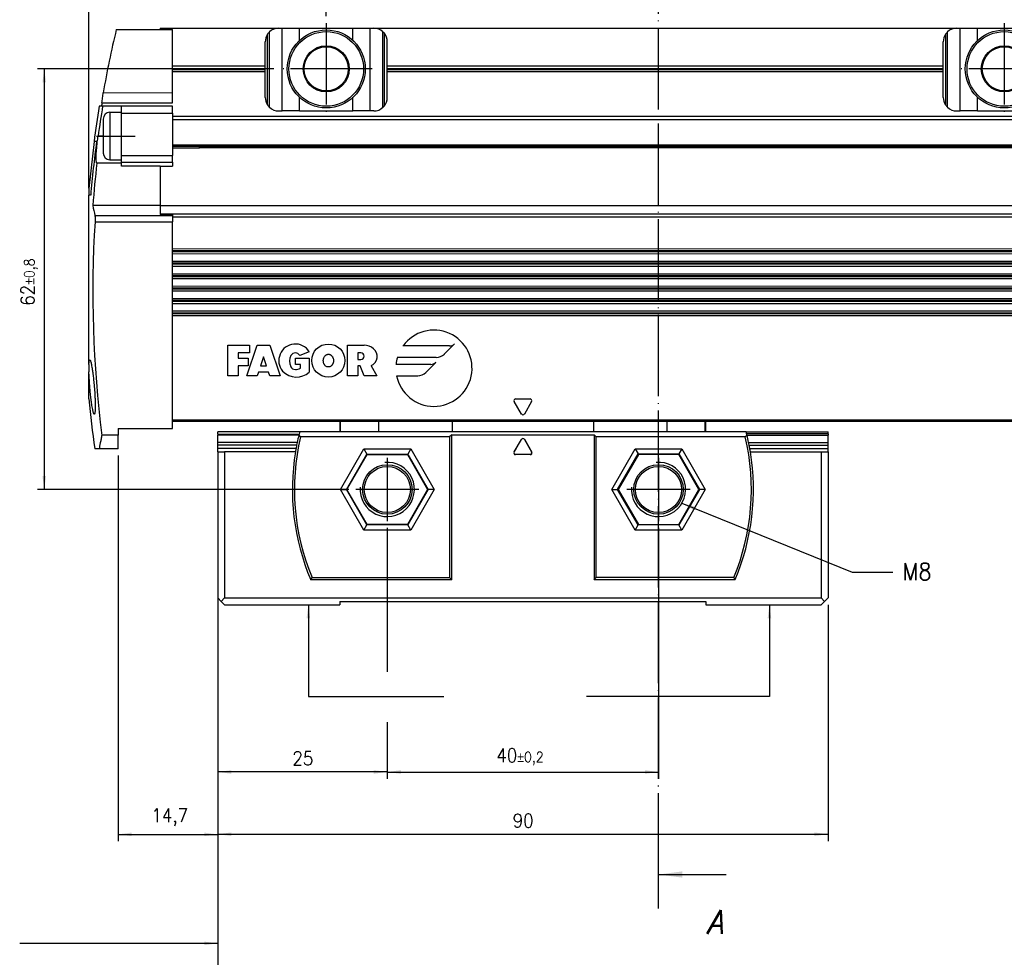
# Model space of a CAD drawing. Header units: millimetres. Extents: x -285 to 1970, y -280 to 203.
# Tile 3 of 33: x -174 to -28, y -93 to 45. Entities that reach past the tile are written whole.
import ezdxf

# ---------------------------------------------------------------- set-up
doc = ezdxf.new("R2010")
doc.units = ezdxf.units.MM
doc.linetypes.add('DOT_CENTER', pattern=[14, 12, -1, 0, -1])
doc.layers.add('1', color=7, linetype='Continuous')
doc.styles.add('CONVERTER_11', font='txt.shx', dxfattribs={"width": 0.9})
doc.styles.add('CONVERTER_14', font='txt.shx', dxfattribs={"width": 0.9, "oblique": 15})
doc.dimstyles.new('ME10_DIM_37', dxfattribs={"dimtxt": 2, "dimasz": 2, "dimexe": 1, "dimexo": 1, "dimgap": 1, "dimtad": 1, "dimdsep": 46, "dimtxsty": 'CONVERTER_11', "dimsah": 1, "dimcen": 0.09, "dimclrd": 2, "dimclre": 2, "dimclrt": 2, "dimadec": 0, "dimazin": 0, "dimtfac": 1, "dimtdec": 4, "dimtix": 1, "dimtmove": 0, "dimatfit": 3, "dimfxl": 1, "dimtolj": 1, "dimtzin": 0, "dimarcsym": 0})
doc.dimstyles.new('ME10_DIM_38', dxfattribs={"dimtxt": 2, "dimasz": 2, "dimexe": 1, "dimexo": 1, "dimgap": 1, "dimtad": 1, "dimdsep": 46, "dimtxsty": 'CONVERTER_11', "dimsah": 1, "dimcen": 0.09, "dimclrd": 2, "dimclre": 2, "dimclrt": 2, "dimadec": 0, "dimazin": 0, "dimtfac": 1, "dimtdec": 4, "dimtix": 1, "dimtmove": 0, "dimatfit": 3, "dimfxl": 1, "dimtolj": 1, "dimtzin": 0, "dimarcsym": 0})
doc.dimstyles.new('ME10_DIM_39', dxfattribs={"dimtxt": 2, "dimasz": 2, "dimexe": 1, "dimexo": 1, "dimgap": 1, "dimtad": 1, "dimdsep": 46, "dimtxsty": 'CONVERTER_11', "dimsah": 1, "dimcen": 0.09, "dimclrd": 2, "dimclre": 2, "dimclrt": 2, "dimadec": 0, "dimazin": 0, "dimtol": 1, "dimtp": 0.2, "dimtm": 0.2, "dimtfac": 0.75, "dimtdec": 0, "dimtix": 1, "dimtmove": 0, "dimatfit": 3, "dimfxl": 1, "dimtolj": 1, "dimtzin": 0, "dimarcsym": 0})
doc.dimstyles.new('ME10_DIM_40', dxfattribs={"dimtxt": 2, "dimasz": 2, "dimexe": 1, "dimexo": 1, "dimgap": 1, "dimtad": 1, "dimdsep": 46, "dimtxsty": 'CONVERTER_11', "dimsah": 1, "dimcen": 0.09, "dimclrd": 2, "dimclre": 2, "dimclrt": 2, "dimadec": 0, "dimazin": 0, "dimtfac": 1, "dimtdec": 4, "dimtix": 1, "dimtmove": 0, "dimatfit": 3, "dimfxl": 1, "dimtolj": 1, "dimtzin": 0, "dimarcsym": 0})
doc.dimstyles.new('ME10_DIM_41', dxfattribs={"dimtxt": 2, "dimasz": 2, "dimexe": 1, "dimexo": 1, "dimgap": 1, "dimtad": 1, "dimdsep": 46, "dimtxsty": 'CONVERTER_11', "dimsah": 1, "dimcen": 0.09, "dimclrd": 2, "dimclre": 2, "dimclrt": 2, "dimadec": 0, "dimazin": 0, "dimtol": 1, "dimtp": 0.8, "dimtm": 0.8, "dimtfac": 0.75, "dimtdec": 0, "dimtix": 1, "dimtmove": 0, "dimatfit": 3, "dimfxl": 1, "dimtolj": 1, "dimtzin": 0, "dimarcsym": 0})
doc.dimstyles.new('ME10_DIM_46', dxfattribs={"dimtxt": 2, "dimasz": 2, "dimexe": 1, "dimexo": 1, "dimgap": 1, "dimtad": 1, "dimdsep": 46, "dimtxsty": 'CONVERTER_11', "dimsah": 1, "dimcen": 0.09, "dimclrd": 2, "dimclre": 2, "dimclrt": 2, "dimadec": 0, "dimazin": 0, "dimtol": 1, "dimtp": 0.25, "dimtm": 0.25, "dimtfac": 0.75, "dimtdec": 0, "dimtix": 1, "dimtmove": 0, "dimatfit": 3, "dimfxl": 1, "dimtolj": 1, "dimtzin": 0, "dimarcsym": 0})
doc.dimstyles.get("Standard").update_dxf_attribs({"dimtxt": 0.18, "dimasz": 0.18, "dimexe": 0.18, "dimexo": 0.0625, "dimgap": 0.09, "dimtad": 0, "dimtih": 1, "dimtoh": 1, "dimdec": 4, "dimzin": 0, "dimdsep": 46, "dimtxsty": 'Standard', "dimcen": 0.09, "dimadec": 0, "dimazin": 0, "dimtfac": 1, "dimtdec": 4, "dimtofl": 0, "dimtmove": 0, "dimatfit": 3, "dimfxl": 1, "dimtolj": 1, "dimtzin": 0, "dimarcsym": 0})

# ---------------------------------------------------------------- blocks, each defined once
blk = doc.blocks.new('CABEZA__35', base_point=(-144.4, -41.42))
at = {"color": 7, "linetype": 'Continuous'}
for p, q in [((-126.4, -14.42), (-126.4, -15.92)), ((-72.4, -15.92), (-72.4, -14.42)), ((-144.4, -16.25), (-144.4, -15.92)), ((-132.32, -15.92), (-144.4, -15.92)), ((-126.4, -15.92), (-132.32, -15.92)), ((-126.28, -15.92), (-126.4, -15.92)), ((-120.64, -15.92), (-126.28, -15.92)), ((-109.8, -15.92), (-120.64, -15.92)), ((-89, -15.92), (-109.8, -15.92)), ((-78.16, -15.92), (-89, -15.92)), ((-72.52, -15.92), (-78.16, -15.92)), ((-72.4, -15.92), (-72.52, -15.92)), ((-66.48, -15.92), (-72.4, -15.92)), ((-66.48, -15.92), (-54.4, -15.92)), ((-54.4, -16.24), (-54.4, -15.92)), ((-144.4, -16.25), (-144.4, -16.44)), ((-144.4, -17.49), (-144.4, -16.44)), ((-110.2, -16.67), (-132.2, -16.67)), ((-109.9, -16.37), (-110.2, -16.67)), ((-110.2, -16.67), (-110.2, -37.42)), ((-109.9, -37.72), (-109.9, -16.37)), ((-109.9, -16.37), (-88.9, -16.37)), ((-100.7, -18.91), (-99.62, -17.02)), ((-100.68, -18.89), (-99.62, -17.05)), ((-99.18, -17.02), (-98.09, -18.91)), ((-99.18, -17.05), (-98.12, -18.89)), ((-88.9, -16.37), (-88.9, -37.72)), ((-88.6, -16.67), (-88.9, -16.37)), ((-88.6, -37.42), (-88.6, -16.67)), ((-66.6, -16.67), (-88.6, -16.67)), ((-54.4, -16.24), (-54.4, -16.43)), ((-54.4, -17.49), (-54.4, -16.43)), ((-144.4, -17.88), (-144.4, -17.49)), ((-144.4, -18.37), (-144.4, -17.88)), ((-144.4, -18.87), (-144.4, -18.37)), ((-144.4, -18.87), (-144.4, -40.42)), ((-144.4, -18.87), (-143.4, -18.87)), ((-143.4, -18.87), (-143.4, -40.42)), ((-132.94, -18.87), (-143.4, -18.87)), ((-122.85, -18.45), (-122.42, -19.2)), ((-115.95, -18.45), (-116.38, -19.2)), ((-82.85, -18.44), (-82.42, -19.19)), ((-75.95, -18.44), (-76.38, -19.19)), ((-65.86, -18.87), (-55.4, -18.86)), ((-55.4, -18.86), (-55.4, -40.42)), ((-55.4, -18.86), (-54.4, -18.86)), ((-54.4, -17.87), (-54.4, -17.49)), ((-54.4, -18.36), (-54.4, -17.87)), ((-54.4, -18.86), (-54.4, -18.36)), ((-54.4, -18.86), (-54.4, -40.42)), ((-125.35, -24.42), (-122.37, -19.27)), ((-122.42, -19.2), (-122.37, -19.27)), ((-122.37, -19.27), (-116.43, -19.27)), ((-116.43, -19.27), (-116.38, -19.2)), ((-116.43, -19.27), (-113.45, -24.42)), ((-98.31, -19.28), (-100.49, -19.28)), ((-98.33, -19.27), (-100.47, -19.27)), ((-82.37, -19.27), (-85.34, -24.42)), ((-82.42, -19.19), (-82.37, -19.27)), ((-76.42, -19.27), (-82.37, -19.27)), ((-76.42, -19.27), (-76.38, -19.19)), ((-73.45, -24.42), (-76.42, -19.27)), ((-126.3, -24.42), (-125.43, -24.42)), ((-125.43, -24.42), (-125.35, -24.42)), ((-122.37, -29.57), (-125.35, -24.42)), ((-113.45, -24.42), (-116.43, -29.57)), ((-113.36, -24.42), (-113.45, -24.42)), ((-112.5, -24.42), (-113.36, -24.42)), ((-86.3, -24.42), (-85.43, -24.42)), ((-85.43, -24.42), (-85.34, -24.42)), ((-85.34, -24.42), (-82.37, -29.57)), ((-76.42, -29.57), (-73.45, -24.42)), ((-73.36, -24.42), (-73.45, -24.42)), ((-72.5, -24.42), (-73.36, -24.42)), ((-122.85, -30.4), (-122.42, -29.65)), ((-122.42, -29.65), (-122.37, -29.57)), ((-116.43, -29.57), (-122.37, -29.57)), ((-116.38, -29.65), (-116.43, -29.57)), ((-115.95, -30.4), (-116.38, -29.65)), ((-82.85, -30.4), (-82.41, -29.65)), ((-82.41, -29.65), (-82.37, -29.57)), ((-82.37, -29.57), (-76.42, -29.57)), ((-76.38, -29.65), (-76.42, -29.57)), ((-75.95, -30.4), (-76.38, -29.65)), ((-109.9, -37.72), (-130.69, -37.72)), ((-130.49, -37.42), (-110.2, -37.42)), ((-110.2, -37.42), (-109.9, -37.72)), ((-88.9, -37.72), (-88.6, -37.42)), ((-68.11, -37.72), (-88.9, -37.72)), ((-68.31, -37.42), (-88.6, -37.42)), ((-143.9, -40.92), (-144.4, -40.42)), ((-143.9, -40.92), (-143.4, -40.42)), ((-143.4, -40.42), (-55.4, -40.42)), ((-55.4, -40.42), (-54.9, -40.92)), ((-54.4, -40.42), (-54.9, -40.92)), ((-143.9, -40.92), (-143.4, -41.42)), ((-143.4, -41.42), (-126.4, -41.42)), ((-126.4, -40.92), (-72.4, -40.92)), ((-126.4, -40.92), (-126.4, -41.42)), ((-72.4, -40.92), (-72.4, -41.42)), ((-72.4, -41.42), (-55.4, -41.42)), ((-54.9, -40.92), (-55.4, -41.42))]:
    blk.add_line(p, q, dxfattribs=at)
at = {"color": 3, "linetype": 'Continuous'}
for p, q in [((-126.28, -15.92), (-126.28, -14.42)), ((-120.64, -15.92), (-120.64, -14.42)), ((-109.8, -15.92), (-109.8, -14.42)), ((-89, -14.42), (-89, -15.92)), ((-78.16, -14.42), (-78.16, -15.92)), ((-72.52, -15.92), (-72.52, -14.42)), ((-144.4, -16.25), (-132.4, -16.25)), ((-132.45, -16.44), (-144.4, -16.44)), ((-99.62, -17.02), (-99.62, -17.05)), ((-99.18, -17.02), (-99.18, -17.05)), ((-54.4, -16.24), (-66.4, -16.24)), ((-66.35, -16.43), (-54.4, -16.43)), ((-132.68, -17.49), (-144.4, -17.49)), ((-132.76, -17.88), (-144.4, -17.88)), ((-132.86, -18.37), (-144.4, -18.37)), ((-126.3, -24.42), (-122.85, -18.45)), ((-122.85, -18.45), (-115.95, -18.45)), ((-115.95, -18.45), (-112.5, -24.42)), ((-86.3, -24.42), (-82.85, -18.44)), ((-82.85, -18.44), (-75.95, -18.44)), ((-75.95, -18.44), (-72.5, -24.42)), ((-66.11, -17.49), (-54.4, -17.49)), ((-66.04, -17.87), (-54.4, -17.87)), ((-65.94, -18.37), (-54.4, -18.36)), ((-125.43, -24.42), (-122.42, -19.2)), ((-122.42, -19.2), (-116.38, -19.2)), ((-116.38, -19.2), (-113.36, -24.42)), ((-100.7, -18.91), (-100.68, -18.89)), ((-100.49, -19.28), (-100.47, -19.27)), ((-98.33, -19.27), (-98.31, -19.28)), ((-98.12, -18.89), (-98.09, -18.91)), ((-85.43, -24.42), (-82.42, -19.19)), ((-82.42, -19.19), (-76.38, -19.19)), ((-76.38, -19.19), (-73.36, -24.42)), ((-122.85, -30.4), (-126.3, -24.42)), ((-122.42, -29.65), (-125.43, -24.42)), ((-113.36, -24.42), (-116.38, -29.65)), ((-112.5, -24.42), (-115.95, -30.4)), ((-82.85, -30.4), (-86.3, -24.42)), ((-82.41, -29.65), (-85.43, -24.42)), ((-73.36, -24.42), (-76.38, -29.65)), ((-72.5, -24.42), (-75.95, -30.4)), ((-115.95, -30.4), (-122.85, -30.4)), ((-116.38, -29.65), (-122.42, -29.65)), ((-75.95, -30.4), (-82.85, -30.4)), ((-76.38, -29.65), (-82.41, -29.65))]:
    blk.add_line(p, q, dxfattribs=at)
at = {"color": 7, "linetype": 'Continuous'}
for centre, radius in [((-119.4, -24.42), 3.65), ((-119.4, -24.42), 3.4), ((-79.4, -24.42), 3.65), ((-79.4, -24.42), 3.4)]:
    blk.add_circle(centre, radius, dxfattribs=at)
for centre, radius, start, end in [((-99.4, -24.42), 34, 165.5264, 166.0884), ((-99.4, -24.42), 34, 13.9194, 14.4814), ((-99.4, -24.42), 33.7, 166.7086, 202.6946), ((-99.4, -24.42), 34, 166.4206, 168.2419), ((-99.4, -24.42), 34, 166.3082, 166.4206), ((-99.4, -24.42), 34, 166.0884, 166.3082), ((-99.4, -17.15), 0.25, 30.0039, 150.0039), ((-99.4, -17.17), 0.25, 30.0039, 150.0039), ((-99.4, -24.42), 33.7, 337.3132, 13.2992), ((-99.4, -24.42), 34, 13.6996, 13.9194), ((-99.4, -24.42), 34, 13.5871, 13.6996), ((-99.4, -24.42), 34, 11.7659, 13.5871), ((-99.4, -24.42), 34, 170.6023, 203.0316), ((-99.4, -24.42), 34, 169.7472, 170.6023), ((-99.4, -24.42), 34, 168.9004, 169.7472), ((-99.4, -24.42), 34, 168.2419, 168.9004), ((-99.4, -24.42), 34, 336.9762, 9.4055), ((-99.4, -24.42), 34, 11.1074, 11.7659), ((-99.4, -24.42), 34, 10.2606, 11.1074), ((-99.4, -24.42), 34, 9.4055, 10.2606), ((-100.49, -19.03), 0.25, 150.0039, 270.0039), ((-100.47, -19.02), 0.25, 150.0039, 270.0039), ((-98.33, -19.02), 0.25, 270.0039, 30.0039), ((-98.31, -19.03), 0.25, 270.0039, 30.0039)]:
    blk.add_arc(centre, radius, start, end, dxfattribs=at)
for points, knots in [([(-132.2, -16.67), (-132.22, -16.65), (-132.25, -16.6), (-132.31, -16.52), (-132.37, -16.45), (-132.41, -16.4), (-132.43, -16.37)], [0, 0, 0, 0, 0.0954143, 0.19106, 0.2864288, 0.3820222, 0.3820222, 0.3820222, 0.3820222]), ([(-66.37, -16.37), (-66.39, -16.39), (-66.42, -16.44), (-66.48, -16.52), (-66.54, -16.59), (-66.58, -16.64), (-66.6, -16.67)], [0, 0, 0, 0, 0.0954825, 0.1909591, 0.2864724, 0.3820222, 0.3820222, 0.3820222, 0.3820222]), ([(-130.69, -37.72), (-130.67, -37.7), (-130.64, -37.65), (-130.59, -37.57), (-130.54, -37.5), (-130.51, -37.45), (-130.49, -37.42)], [0, 0, 0, 0, 0.0900935, 0.1799882, 0.2700098, 0.3600539, 0.3600539, 0.3600539, 0.3600539]), ([(-68.31, -37.42), (-68.29, -37.44), (-68.26, -37.49), (-68.21, -37.57), (-68.16, -37.64), (-68.12, -37.69), (-68.11, -37.72)], [0, 0, 0, 0, 0.0899107, 0.1800615, 0.2700953, 0.3600539, 0.3600539, 0.3600539, 0.3600539])]:
    blk.add_open_spline(points, degree=3, knots=knots, dxfattribs=at)
at = {"layer": '1', "color": 2, "linetype": 'DOT_CENTER'}
for p, q in [((-119.4, -19.77), (-119.4, -29.07)), ((-79.4, -19.77), (-79.4, -29.07)), ((-114.75, -24.42), (-124.05, -24.42)), ((-74.75, -24.42), (-84.05, -24.42))]:
    blk.add_line(p, q, dxfattribs=at)
at = {"layer": '1', "color": 30, "linetype": 'Continuous'}
for centre in [(-119.4, -24.42), (-79.4, -24.42)]:
    blk.add_arc(centre, 4, 175, 95, dxfattribs=at)
blk = doc.blocks.new('REGLA__36', base_point=(-163.4, -18.42))
at = {"color": 7, "linetype": 'Continuous'}
for p, q in [((-152.9, 43.57), (-135.4, 43.58)), ((-152.9, 43.57), (-152.9, 43.37)), ((-135.4, 43.58), (-134.9, 43.58)), ((-134.9, 43.58), (-132.34, 43.58)), ((-132.34, 43.58), (-124.46, 43.58)), ((-124.46, 43.58), (-121.9, 43.58)), ((-121.9, 43.58), (-121.4, 43.58)), ((-121.4, 43.58), (-35.4, 43.58)), ((-35.4, 43.58), (-34.9, 43.58)), ((-34.9, 43.58), (-32.34, 43.58)), ((-32.34, 43.58), (-24.46, 43.58)), ((-159.37, 43.37), (-152.9, 43.37)), ((-152.9, 43.37), (-151.1, 43.37)), ((-151.1, 38.02), (-151.1, 43.37)), ((-120.04, 31.92), (-120.04, 43.04)), ((-119.88, 42.87), (-119.88, 32.08)), ((-137.4, 38.02), (-137.4, 41.58)), ((-119.4, 38.02), (-119.4, 41.58)), ((-37.4, 38.02), (-37.4, 41.58)), ((-151.1, 37.13), (-151.1, 38.02)), ((-151.1, 38.02), (-137.4, 38.02)), ((-137.4, 37.13), (-137.4, 38.02)), ((-119.4, 37.14), (-119.4, 38.02)), ((-119.4, 38.02), (-37.4, 38.02)), ((-37.4, 37.14), (-37.4, 38.02)), ((-151.1, 34.08), (-151.1, 37.13)), ((-137.4, 37.13), (-151.1, 37.13)), ((-137.4, 33.38), (-137.4, 37.13)), ((-37.4, 37.14), (-119.4, 37.14)), ((-119.4, 33.38), (-119.4, 37.14)), ((-37.4, 33.38), (-37.4, 37.14)), ((-161.3, 34.07), (-151.1, 34.08)), ((-151.1, 32.58), (-151.1, 34.08)), ((-161.38, 32.07), (-161.87, 32.07)), ((-161.48, 32.57), (-151.1, 32.58)), ((-158.6, 32.07), (-161.38, 32.07)), ((-151.1, 32.07), (-158.6, 32.07)), ((-158.6, 31.18), (-158.6, 32.07)), ((-151.1, 31.07), (-151.1, 32.07)), ((-160.3, 31.18), (-158.6, 31.18)), ((-158.6, 31.07), (-158.6, 31.18)), ((-158.6, 24.82), (-158.6, 31.07)), ((-151.1, 31.07), (-151.1, 30.58)), ((84.84, 30.59), (-151.1, 30.58)), ((-151.1, 30.58), (-151.1, 30.08)), ((-135.4, 31.38), (-134.9, 31.38)), ((-132.34, 31.38), (-134.9, 31.38)), ((-132.34, 31.38), (-124.46, 31.38)), ((-121.9, 31.38), (-124.46, 31.38)), ((-121.4, 31.38), (-121.9, 31.38)), ((-35.4, 31.38), (-34.9, 31.38)), ((-32.34, 31.38), (-34.9, 31.38)), ((-32.34, 31.38), (-24.46, 31.38)), ((-161.3, 30.18), (-161.3, 27.68)), ((-151.1, 30.08), (-151.1, 26.37)), ((-161.3, 27.68), (-161.3, 25.18)), ((-162.62, 26.87), (-162.65, 26.87)), ((-162.28, 26.87), (-162.62, 26.87)), ((-151.1, 26.37), (-151.1, 24.82)), ((-151.1, 26.17), (83.78, 26.19)), ((-147.1, 25.92), (-147.1, 26.17)), ((-146.85, 26.17), (-147.1, 25.92)), ((-158.6, 24.18), (-158.6, 24.82)), ((-151.1, 25.92), (-147.1, 25.92)), ((-151.1, 23.84), (-151.1, 24.82)), ((-147.03, 26), (83.89, 26.01)), ((-158.6, 23.69), (-162.23, 23.69)), ((-160.3, 24.18), (-158.6, 24.18)), ((-158.6, 23.84), (-158.6, 24.18)), ((-158.6, 23.69), (-158.6, 23.84)), ((-158.6, 23.26), (-158.6, 23.69)), ((-152.9, 23.26), (-158.6, 23.26)), ((-152.9, 23.26), (-152.9, 17.44)), ((-152.9, 23.26), (-151.1, 23.26)), ((-151.1, 23.84), (-151.1, 23.26)), ((-163.4, 19.97), (-163.4, 18.97)), ((-163.4, -5.98), (-163.4, 18.97)), ((-163.15, 18.97), (-163.4, 18.97)), ((-152.9, 17.44), (-162.83, 17.44)), ((-152.9, 17.44), (85.54, 17.46)), ((-152.9, 17.44), (-152.9, 17.44)), ((-152.9, 17.44), (-152.9, 16.22)), ((-152.9, 16.22), (-152.9, 16.1)), ((-151.1, 16.1), (-152.9, 16.1)), ((-151.1, 16.1), (-151.1, 15.95)), ((-151.1, 15.95), (-151.1, 15.75)), ((-151.1, 15.75), (-151.1, 15.02)), ((-151.1, 11.02), (-151.1, 15.02)), ((85.26, 11.04), (-151.1, 11.02)), ((-151.1, 10.34), (-151.1, 11.02)), ((-151.1, 10.34), (84.8, 10.35)), ((-151.1, 9.19), (-151.1, 10.34)), ((84.04, 9.2), (-151.1, 9.19)), ((-151.1, 8.5), (-151.1, 9.19)), ((-151.1, 8.5), (83.58, 8.52)), ((-151.1, 7.35), (-151.1, 8.5)), ((-151.1, 7.35), (84.32, 7.37)), ((-151.1, 6.67), (-151.1, 7.35)), ((-151.1, 6.67), (84.78, 6.69)), ((-151.1, 5.52), (-151.1, 6.67)), ((85.54, 5.54), (-151.1, 5.52)), ((-151.1, 4.84), (-151.1, 5.52)), ((-151.1, 4.84), (85.14, 4.85)), ((-151.1, 3.69), (-151.1, 4.84)), ((84.37, 3.7), (-151.1, 3.69)), ((-151.1, 3.01), (-151.1, 3.69)), ((-151.1, 3.01), (83.92, 3.02)), ((-151.1, 1.86), (-151.1, 3.01)), ((83.99, 1.87), (-151.1, 1.86)), ((-151.1, 1.17), (-151.1, 1.86)), ((84.44, 1.19), (-151.1, 1.17)), ((-151.1, -14.22), (-151.1, 1.17)), ((-163.4, -5.98), (-163.4, -7.09)), ((-163.4, -11.06), (-163.4, -7.09)), ((-151.1, -15.42), (-151.1, -14.22)), ((84.3, -14.41), (-151.1, -14.42)), ((-159.1, -15.42), (-151.1, -15.42)), ((-159.1, -15.42), (-159.1, -16.44)), ((-159.1, -16.44), (-161.5, -16.44)), ((-159.1, -18.42), (-159.1, -16.44)), ((-161.91, -18.42), (-162.55, -18.42)), ((-159.1, -18.42), (-161.91, -18.42))]:
    blk.add_line(p, q, dxfattribs=at)
at = {"color": 3, "linetype": 'Continuous'}
for p, q in [((-134.9, 31.38), (-134.9, 43.58)), ((-132.34, 41.76), (-132.34, 43.58)), ((-124.46, 41.76), (-124.46, 43.58)), ((-121.9, 31.38), (-121.9, 43.58)), ((-34.9, 31.38), (-34.9, 43.58)), ((-32.34, 41.77), (-32.34, 43.58)), ((-137.07, 32.27), (-137.07, 42.68)), ((-136.77, 31.92), (-136.77, 43.04)), ((-37.07, 42.69), (-37.07, 32.28)), ((-36.77, 31.92), (-36.77, 43.04)), ((-151.1, 37.65), (-137.4, 37.65)), ((-151.1, 37.5), (-137.4, 37.51)), ((-119.4, 37.65), (-37.4, 37.65)), ((-119.4, 37.51), (-37.4, 37.51)), ((-132.34, 31.38), (-132.34, 33.39)), ((-124.46, 31.38), (-124.46, 33.39)), ((-32.34, 31.38), (-32.34, 33.4)), ((-160.3, 31.18), (-160.3, 27.68)), ((-158.6, 31.07), (-151.1, 31.07)), ((85.17, 30.09), (-151.1, 30.08)), ((-161.3, 27.68), (-162.05, 27.68)), ((-160.3, 27.68), (-160.3, 24.18)), ((-151.1, 26.37), (83.64, 26.39)), ((-158.6, 24.82), (-151.1, 24.82)), ((-146.92, 26.1), (83.82, 26.12)), ((-158.6, 23.84), (-151.1, 23.84)), ((-152.9, 16.22), (84.72, 16.23)), ((-162.52, 15.95), (-151.1, 15.95)), ((-162.5, 15.02), (-151.1, 15.02)), ((-151.1, 15.75), (84.41, 15.77)), ((85.08, 10.77), (-151.1, 10.75)), ((84.99, 10.62), (-151.1, 10.61)), ((83.86, 8.93), (-151.1, 8.92)), ((83.76, 8.79), (-151.1, 8.78)), ((84.5, 7.1), (-151.1, 7.08)), ((84.6, 6.96), (-151.1, 6.94)), ((85.41, 5.27), (-151.1, 5.25)), ((85.32, 5.13), (-151.1, 5.11)), ((84.19, 3.43), (-151.1, 3.42)), ((84.1, 3.29), (-151.1, 3.28)), ((84.17, 1.6), (-151.1, 1.58)), ((84.26, 1.46), (-151.1, 1.44)), ((-142.9, -7.67), (-142.9, -3.17)), ((-142.9, -3.17), (-139.71, -3.17)), ((-141.4, -4.3), (-141.4, -5.05)), ((-139.71, -4.3), (-141.4, -4.3)), ((-140.09, -7.67), (-138.59, -3.17)), ((-139.71, -3.17), (-139.71, -4.3)), ((-138.59, -3.17), (-136.71, -3.17)), ((-136.71, -3.17), (-135.21, -7.67)), ((-130.91, -4.11), (-132.31, -4.67)), ((-125.26, -7.67), (-125.26, -3.17)), ((-125.26, -3.17), (-122.82, -3.17)), ((-123.29, -4.3), (-123.76, -4.3)), ((-123.76, -4.3), (-123.76, -5.24)), ((-110.23, -3.26), (-117.09, -3.26)), ((-110.99, -4.45), (-109.49, -2.95)), ((-141.4, -5.05), (-139.9, -5.05)), ((-139.9, -5.05), (-139.9, -6.17)), ((-137.65, -4.86), (-138.09, -6.17)), ((-137.21, -6.17), (-137.65, -4.86)), ((-132.96, -5.05), (-130.9, -5.05)), ((-132.96, -5.99), (-132.96, -5.05)), ((-130.9, -5.05), (-130.9, -7.11)), ((-123.76, -5.24), (-123.29, -5.24)), ((-117.92, -4.94), (-112.18, -4.94)), ((-113.72, -7.18), (-112.22, -5.68)), ((-141.4, -6.17), (-141.4, -7.67)), ((-139.9, -6.17), (-141.4, -6.17)), ((-138.4, -7.11), (-138.59, -7.67)), ((-136.9, -7.11), (-138.4, -7.11)), ((-138.09, -6.17), (-137.21, -6.17)), ((-136.71, -7.67), (-136.9, -7.11)), ((-132.21, -5.99), (-132.96, -5.99)), ((-132.21, -6.55), (-132.21, -5.99)), ((-123.38, -6.17), (-123.76, -6.17)), ((-123.76, -6.17), (-123.76, -7.67)), ((-122.82, -7.67), (-123.38, -6.17)), ((-121.78, -6.17), (-120.95, -7.67)), ((-112.96, -5.98), (-118.12, -5.99)), ((-141.4, -7.67), (-142.9, -7.67)), ((-138.59, -7.67), (-140.09, -7.67)), ((-135.21, -7.67), (-136.71, -7.67)), ((-123.76, -7.67), (-125.26, -7.67)), ((-120.95, -7.67), (-122.82, -7.67)), ((-118.04, -7.67), (-114.91, -7.67)), ((-99.62, -13.3), (-100.68, -11.45)), ((-100.47, -11.07), (-98.33, -11.07)), ((-98.12, -11.45), (-99.18, -13.3)), ((84.43, -14.21), (-151.1, -14.22))]:
    blk.add_line(p, q, dxfattribs=at)
at = {"color": 7, "linetype": 'Continuous'}
for centre, radius in [((-128.4, 37.58), 5.75), ((-128.4, 37.58), 5.5), ((-28.4, 37.58), 5.75), ((-28.4, 37.58), 5.5), ((-128.4, 37.58), 3.4), ((-128.4, 37.58), 3.25), ((-28.4, 37.58), 3.4), ((-28.4, 37.58), 3.25)]:
    blk.add_circle(centre, radius, dxfattribs=at)
at = {"color": 3, "linetype": 'Continuous'}
blk.add_circle((-128.09, -5.42), 2.44, dxfattribs=at)
at = {"color": 7, "linetype": 'Continuous'}
for centre, radius, start, end in [((-135.4, 41.58), 2, 90.0039, 133.1086), ((-121.4, 41.58), 2, 46.8992, 90.0039), ((-35.4, 41.58), 2, 90.0039, 133.1086), ((3.87, 4.6), 167.78, 166.6394, 169.8834), ((-135.4, 41.58), 2, 146.4466, 180.0039), ((-135.4, 41.58), 2, 133.1086, 146.4466), ((-121.4, 41.58), 2, 40.3188, 46.8992), ((-121.4, 41.58), 2, 0.0039, 40.3188), ((-35.4, 41.58), 2, 146.4466, 180.0039), ((-35.4, 41.58), 2, 133.1086, 146.4466), ((3.87, 4.6), 168, 170.5892, 172.3823), ((3.87, 4.6), 167.52, 170.5618, 172.0827), ((3.87, 4.6), 167.69, 170.3985, 170.5719), ((-135.4, 33.38), 2, 180.0039, 213.5612), ((-135.4, 33.38), 2, 213.5612, 226.8992), ((-121.4, 33.38), 2, 313.1086, 319.689), ((-121.4, 33.38), 2, 319.689, 0.0039), ((-35.4, 33.38), 2, 180.0039, 213.5612), ((-35.4, 33.38), 2, 213.5612, 226.8992), ((-160.3, 30.18), 1, 90, 180), ((-135.4, 33.38), 2, 226.8992, 270.0039), ((-121.4, 33.38), 2, 270.0039, 313.1086), ((-35.4, 33.38), 2, 226.8992, 270.0039), ((3.87, 4.6), 167.97, 172.3811, 174.7528), ((3.87, 4.6), 167.63, 172.3656, 175.0823), ((-160.3, 25.18), 1, 180, 270), ((3.87, 4.6), 167.19, 173.4463, 175.5957), ((-139.11, 21.52), 24.06, 189.7604, 193.3815), ((3.87, 4.6), 166.7, 176.4161, 187.2531), ((3.87, 4.6), 168, 185.3488, 187.8778)]:
    blk.add_arc(centre, radius, start, end, dxfattribs=at)
at = {"color": 3, "linetype": 'Continuous'}
for centre, radius, start, end in [((-112.52, -6.55), 5.62, 191.5408, 144.2009), ((-132.96, -5.42), 2.44, 32.5829, 219.6016), ((-132.96, -5.05), 0.752, 29.9229, 150.0849), ((-123.29, -4.77), 0.469, 270.0039, 90.0039), ((-122.82, -5.37), 2.2, 50.7652, 90.0039), ((-122.37, -4.81), 1.48, 293.2806, 50.7652), ((-110.23, -2.22), 1.04, 270.0039, 315.0039), ((-131.83, -5.52), 1.97, 154.6269, 202.6237), ((-112.52, -6.55), 5.62, 163.445, 174.2647), ((-112.96, -4.94), 1.04, 270.0039, 315.0039), ((-112.18, -3.26), 1.69, 270.0039, 315.0039), ((-132.8, -5.07), 2.79, 223.1328, 312.9872), ((-132.96, -5.99), 0.75, 202.6237, 270.0039), ((-132.96, -5.14), 1.59, 270.0039, 298.0764), ((-114.91, -5.98), 1.69, 270.0039, 315.0039), ((-100.47, -11.32), 0.25, 90.0039, 210.0039), ((-98.33, -11.32), 0.25, 330.0039, 90.0039), ((-99.4, -13.17), 0.25, 210.0039, 330.0039)]:
    blk.add_arc(centre, radius, start, end, dxfattribs=at)
at = {"color": 7, "linetype": 'Continuous'}
for points, knots in [([(-161.48, 32.57), (-161.45, 32.82), (-161.39, 33.32), (-161.33, 33.82), (-161.3, 34.07)], [0, 0, 0, 0, 0.754936, 1.510269, 1.510269, 1.510269, 1.510269]), ([(-162.23, 23.69), (-162.23, 23.69), (-162.26, 23.72), (-162.28, 23.79), (-162.31, 23.9), (-162.33, 24.1), (-162.34, 24.36), (-162.33, 24.66), (-162.32, 25.01), (-162.3, 25.41), (-162.26, 25.83), (-162.23, 26.18), (-162.2, 26.5), (-162.16, 26.83), (-162.11, 27.23), (-162.07, 27.52), (-162.05, 27.68)], [0, 0, 0, 0, 0.034385, 0.099339, 0.212235, 0.390546, 0.692535, 1.003389, 1.27508, 1.754131, 2.192989, 2.547237, 2.808175, 3.146146, 3.554288, 4.02577, 4.02577, 4.02577, 4.02577]), ([(-162.52, 15.95), (-162.52, 15.93), (-162.51, 15.88), (-162.5, 15.8), (-162.49, 15.7), (-162.49, 15.59), (-162.49, 15.45), (-162.49, 15.32), (-162.49, 15.17), (-162.5, 15.07), (-162.5, 15.02)], [0, 0, 0, 0, 0.0759304, 0.1506608, 0.2378916, 0.369366, 0.4986847, 0.6376365, 0.7828205, 0.931409, 0.931409, 0.931409, 0.931409]), ([(-163.4, -5.98), (-163.4, -5.9), (-163.39, -5.73), (-163.36, -5.54), (-163.34, -5.38), (-163.29, -5.34), (-163.27, -5.33)], [0, 0, 0, 0, 0.2516218, 0.4903588, 0.6203553, 0.681131, 0.681131, 0.681131, 0.681131]), ([(-163.27, -5.33), (-163.26, -5.34), (-163.2, -5.38), (-163.15, -5.54), (-163.09, -5.74), (-163.03, -6.04), (-162.95, -6.42), (-162.88, -6.9), (-162.82, -7.32), (-162.78, -7.67), (-162.74, -7.97), (-162.7, -8.35), (-162.66, -8.81), (-162.61, -9.32), (-162.57, -9.82), (-162.54, -10.28), (-162.52, -10.67), (-162.5, -10.97), (-162.49, -11.32), (-162.47, -11.73), (-162.47, -12.21), (-162.48, -12.6), (-162.49, -12.9), (-162.52, -13.11), (-162.54, -13.27), (-162.59, -13.31), (-162.61, -13.33)], [0, 0, 0, 0, 0.066861, 0.206338, 0.455854, 0.715617, 1.128407, 1.61707, 2.171838, 2.384459, 2.687635, 3.074136, 3.536756, 4.068325, 4.60151, 5.06481, 5.451296, 5.754008, 5.965956, 6.513518, 6.995227, 7.401797, 7.66326, 7.913385, 8.049373, 8.11238, 8.11238, 8.11238, 8.11238]), ([(-162.61, -13.33), (-162.62, -13.31), (-162.68, -13.27), (-162.71, -13.16), (-162.76, -13.03), (-162.8, -12.86), (-162.86, -12.6), (-162.92, -12.25), (-162.98, -11.86), (-163.03, -11.51), (-163.07, -11.23), (-163.1, -10.97), (-163.14, -10.67), (-163.18, -10.28), (-163.23, -9.83), (-163.27, -9.34), (-163.31, -8.88), (-163.33, -8.49), (-163.35, -8.15), (-163.37, -7.83), (-163.39, -7.47), (-163.4, -7.22), (-163.4, -7.09)], [0, 0, 0, 0, 0.067909, 0.209899, 0.320412, 0.488864, 0.72868, 1.136777, 1.545763, 1.911801, 2.190869, 2.404395, 2.708644, 3.096336, 3.56022, 4.093077, 4.55553, 4.947714, 5.261, 5.567135, 5.928516, 6.325599, 6.325599, 6.325599, 6.325599]), ([(-161.5, -16.44), (-161.53, -16.63), (-161.61, -16.99), (-161.72, -17.51), (-161.82, -17.98), (-161.88, -18.28), (-161.91, -18.42)], [0, 0, 0, 0, 0.5769, 1.114616, 1.588455, 2.023333, 2.023333, 2.023333, 2.023333])]:
    blk.add_open_spline(points, degree=3, knots=knots, dxfattribs=at)
at = {"color": 3, "linetype": 'Continuous'}
blk.add_open_spline([(-128.09, -4.49), (-128.1, -4.49), (-128.12, -4.49), (-128.19, -4.49), (-128.28, -4.51), (-128.37, -4.55), (-128.44, -4.6), (-128.51, -4.65), (-128.59, -4.73), (-128.69, -4.85), (-128.78, -5.03), (-128.82, -5.2), (-128.83, -5.33), (-128.84, -5.42), (-128.83, -5.54), (-128.81, -5.68), (-128.77, -5.82), (-128.71, -5.95), (-128.65, -6.04), (-128.58, -6.14), (-128.47, -6.24), (-128.33, -6.32), (-128.2, -6.35), (-128.09, -6.36), (-127.97, -6.35), (-127.85, -6.32), (-127.74, -6.26), (-127.64, -6.18), (-127.56, -6.1), (-127.49, -6), (-127.44, -5.9), (-127.4, -5.8), (-127.38, -5.73), (-127.36, -5.67), (-127.35, -5.6), (-127.34, -5.52), (-127.34, -5.41), (-127.34, -5.28), (-127.37, -5.14), (-127.41, -5.02), (-127.45, -4.92), (-127.49, -4.85), (-127.54, -4.77), (-127.61, -4.7), (-127.69, -4.62), (-127.79, -4.56), (-127.9, -4.51), (-128.01, -4.49), (-128.07, -4.49), (-128.08, -4.49), (-128.09, -4.49)], degree=3, knots=[0, 0, 0, 0, 0.034211, 0.075166, 0.197483, 0.299555, 0.376453, 0.456451, 0.566203, 0.70371, 0.928832, 1.160689, 1.227212, 1.320584, 1.436324, 1.571014, 1.742439, 1.883698, 1.992692, 2.064649, 2.249404, 2.426576, 2.547482, 2.655496, 2.763983, 2.88451, 3.034686, 3.159204, 3.248528, 3.382169, 3.50228, 3.605308, 3.686173, 3.738749, 3.795158, 3.881589, 3.992852, 4.124776, 4.274569, 4.403745, 4.511029, 4.594231, 4.650023, 4.787758, 4.897342, 4.97699, 5.124225, 5.276879, 5.294496, 5.312077, 5.312077, 5.312077, 5.312077], dxfattribs=at)
at = {"layer": '1', "color": 2, "linetype": 'DOT_CENTER'}
for p, q in [((-128.4, 44.33), (-128.4, 30.83)), ((-28.4, 44.33), (-28.4, 30.83)), ((-121.65, 37.58), (-135.15, 37.58)), ((-21.65, 37.58), (-35.15, 37.58)), ((-162.3, 27.68), (-156.6, 27.68))]:
    blk.add_line(p, q, dxfattribs=at)
blk = doc.blocks.new('Regla_G2_cm1340__37', base_point=(-163.4, -41.42))
for name, p in [('REGLA__36', (-163.4, -18.42)), ('CABEZA__35', (-144.4, -41.42))]:
    blk.add_blockref(name, p)
blk = doc.blocks.new('*D76')
at = {"layer": '1', "color": 2, "linetype": 'Continuous'}
for p, q in [((-144.4, -28.13), (-144.4, -76.25)), ((-54.4, -41.42), (-54.4, -76.25)), ((-144.4, -75.25), (-54.4, -75.25))]:
    blk.add_line(p, q, dxfattribs=at)
at = {"layer": '1', "color": 2}
for points in [[(-142.4, -74.99), (-142.4, -75.52), (-144.4, -75.25)], [(-56.4, -75.52), (-56.4, -74.99), (-54.4, -75.25)]]:
    blk.add_solid(points, dxfattribs=at)
at = {"layer": '1', "color": 2, "insert": (-100.9, -74.25), "char_height": 2, "attachment_point": 7, "rotation": 0.0001, "line_spacing_factor": 0.60024, "style": 'CONVERTER_11'}
blk.add_mtext('90', dxfattribs=at)
blk = doc.blocks.new('*D77')
at = {"layer": '1', "color": 2, "linetype": 'Continuous'}
for p, q in [((-159.1, -19.42), (-159.1, -76.27)), ((-144.4, -28.13), (-144.4, -76.27)), ((-159.1, -75.27), (-144.4, -75.27))]:
    blk.add_line(p, q, dxfattribs=at)
at = {"layer": '1', "color": 2}
for points in [[(-157.1, -75.01), (-157.1, -75.53), (-159.1, -75.27)], [(-146.4, -75.53), (-146.4, -75.01), (-144.4, -75.27)]]:
    blk.add_solid(points, dxfattribs=at)
at = {"layer": '1', "color": 2, "insert": (-154.2, -74.07), "char_height": 2, "attachment_point": 7, "rotation": 0.0001, "line_spacing_factor": 0.60024, "style": 'CONVERTER_11'}
blk.add_mtext('14,7', dxfattribs=at)
blk = doc.blocks.new('*D78')
at = {"layer": '1', "color": 2, "linetype": 'Continuous'}
for p, q in [((-119.4, -30.07), (-119.4, -51.32)), ((-79.4, -30.07), (-79.4, -67.08)), ((-119.4, -58.71), (-119.4, -67.08)), ((-119.4, -66.08), (-79.4, -66.08))]:
    blk.add_line(p, q, dxfattribs=at)
at = {"layer": '1', "color": 2}
for points in [[(-117.4, -65.81), (-117.4, -66.34), (-119.4, -66.08)], [(-81.4, -66.34), (-81.4, -65.81), (-79.4, -66.08)]]:
    blk.add_solid(points, dxfattribs=at)
at = {"layer": '1', "color": 2, "insert": (-103.31, -65.08), "char_height": 2, "attachment_point": 7, "rotation": 0.0001, "line_spacing_factor": 0.60024, "style": 'CONVERTER_11'}
blk.add_mtext('\\C2;40\\C2;\\H1.5;{\\Fgdt;`}0,2', dxfattribs=at)
blk = doc.blocks.new('*D79')
at = {"layer": '1', "color": 2, "linetype": 'Continuous'}
for p, q in [((-144.4, -28.13), (-144.4, -67.07)), ((-119.4, -30.07), (-119.4, -50.6)), ((-119.4, -58.71), (-119.4, -67.07)), ((-119.4, -66.07), (-144.4, -66.07))]:
    blk.add_line(p, q, dxfattribs=at)
at = {"layer": '1', "color": 2}
for points in [[(-142.4, -65.81), (-142.4, -66.33), (-144.4, -66.07)], [(-121.4, -66.33), (-121.4, -65.81), (-119.4, -66.07)]]:
    blk.add_solid(points, dxfattribs=at)
at = {"layer": '1', "color": 2, "insert": (-133.4, -65.07), "char_height": 2, "attachment_point": 7, "rotation": 0.0001, "line_spacing_factor": 0.60024, "style": 'CONVERTER_11'}
blk.add_mtext('25', dxfattribs=at)
blk = doc.blocks.new('*D80')
at = {"layer": '1', "color": 2, "linetype": 'Continuous'}
for p, q in [((-136.15, 37.58), (-170.99, 37.58)), ((-169.99, 37.58), (-169.99, -24.42)), ((-125.05, -24.42), (-170.99, -24.42))]:
    blk.add_line(p, q, dxfattribs=at)
at = {"layer": '1', "color": 2}
for points in [[(-169.73, 35.58), (-170.26, 35.58), (-169.99, 37.58)], [(-170.26, -22.42), (-169.73, -22.42), (-169.99, -24.42)]]:
    blk.add_solid(points, dxfattribs=at)
at = {"layer": '1', "color": 2, "insert": (-170.99, 2.66), "char_height": 2, "attachment_point": 7, "rotation": 90, "line_spacing_factor": 0.60024, "style": 'CONVERTER_11'}
blk.add_mtext('\\C2;62\\C2;\\H1.5;{\\Fgdt;`}0,8', dxfattribs=at)
blk = doc.blocks.new('*D85')
at = {"layer": '1', "color": 2, "linetype": 'Continuous'}
for p, q in [((-163.4, 19.97), (-163.4, 86.04)), ((-128.4, 45.33), (-128.4, 86.04)), ((-128.4, 85.04), (-163.4, 85.04))]:
    blk.add_line(p, q, dxfattribs=at)
at = {"layer": '1', "color": 2}
for points in [[(-161.4, 85.31), (-161.4, 84.78), (-163.4, 85.04)], [(-130.4, 84.78), (-130.4, 85.31), (-128.4, 85.04)]]:
    blk.add_solid(points, dxfattribs=at)
at = {"layer": '1', "color": 2, "insert": (-150.49, 86.04), "char_height": 2, "attachment_point": 7, "rotation": 0.0001, "line_spacing_factor": 0.60024, "style": 'CONVERTER_11'}
blk.add_mtext('\\C2;35\\C2;\\H1.5;{\\Fgdt;`}0,25', dxfattribs=at)
blk = doc.blocks.new('A-A__32', base_point=(-25, 0))
at = {"layer": '1', "color": 2, "linetype": 'DOT_CENTER'}
blk.add_line((-79.4, -81.19), (-79.4, 51.08), dxfattribs=at)
at = {"layer": '1', "color": 7}
blk.add_solid([(-75.9, -80.73), (-75.9, -81.65), (-79.4, -81.19)], dxfattribs=at)
at = {"layer": '1', "color": 7, "insert": (-71.15, -88.19), "char_height": 3.5, "attachment_point": 5, "line_spacing_factor": 1.20048, "style": 'CONVERTER_14'}
blk.add_mtext('A', dxfattribs=at)
at = {"layer": '1', "color": 7, "linetype": 'Continuous', "has_arrowhead": 0}
for points in [[(-79.4, -81.19), (-79.4, -76.19)], [(-79.4, -86.19), (-79.4, -81.19)], [(-79.4, -81.19), (-69.4, -81.19)]]:
    blk.add_leader(points, dimstyle='Standard', dxfattribs=at)
blk = doc.blocks.new('A__38', base_point=(17, 1))
at = {"layer": '1', "color": 7, "linetype": 'Continuous'}
blk.add_line((-144.398, -27.135), (-144.405, -124.712), dxfattribs=at)
at = {"layer": '1', "color": 2}
for points in [[(-73.997, -26.953), (-74.195, -27.441), (-75.949, -26.446)], [(-130.776, -43.424), (-131.302, -43.424), (-131.039, -41.424)], [(-62.775, -43.419), (-63.302, -43.419), (-63.038, -41.419)], [(-146.403, -91.606), (-146.403, -91.079), (-144.403, -91.343)]]:
    blk.add_solid(points, dxfattribs=at)
blk.add_blockref('Regla_G2_cm1340__37', (-163.401, -41.424))
at = {"layer": '1'}
blk.add_blockref('A-A__32', (-25, 0), dxfattribs=at)
at = {"layer": '1', "color": 2, "style": 'CONVERTER_11', "width": 0.9}
blk.add_text('M8', height=2.5, dxfattribs=at).set_placement((-43.386, -37.783))
at = {"layer": '1'}
for base, p1, p2, dimstyle, picture, middle in [((-128.402, 85.042), (-163.401, 18.974), (-128.402, 44.327), 'ME10_DIM_46', '*D85', (-145.902, 87.042)), ((-159.099, -75.269), (-144.398, -27.135), (-159.099, -18.422), 'ME10_DIM_38', '*D77', (-151.748, -73.169)), ((-144.398, -75.254), (-54.397, -40.418), (-144.398, -27.135), 'ME10_DIM_37', '*D76', (-99.398, -73.254)), ((-119.398, -66.069), (-144.398, -27.135), (-119.398, -29.073), 'ME10_DIM_40', '*D79', (-131.898, -64.069)), ((-119.398, -66.078), (-79.398, -29.07), (-119.398, -29.073), 'ME10_DIM_39', '*D78', (-99.398, -64.078))]:
    dim = blk.add_linear_dim(base=base, p1=p1, p2=p2, dimstyle=dimstyle, dxfattribs=at)
    dim.commit()
    dim.dimension.update_dxf_attribs({"geometry": picture, "text_midpoint": middle, "text_rotation": 0.00014})
dim = blk.add_linear_dim(base=(-169.993, 37.577), p1=(-124.048, -24.423), p2=(-135.152, 37.577), angle=90, dimstyle='ME10_DIM_41', dxfattribs=at)
dim.commit()
dim.dimension.update_dxf_attribs({"geometry": '*D80', "text_midpoint": (-171.993, 6.577), "text_rotation": 90})
at = {"layer": '1', "color": 2, "linetype": 'Continuous', "has_arrowhead": 0}
for points in [[(-75.949, -26.446), (-50.859, -36.617), (-44.859, -36.617)], [(-131.039, -41.424), (-131.038, -54.927), (-111.038, -54.927)], [(-63.038, -41.419), (-63.038, -54.927), (-90.038, -54.927)], [(-144.403, -91.343), (-173.613, -91.343)]]:
    blk.add_leader(points, dimstyle='Standard', dxfattribs=at)

msp = doc.modelspace()

# ---------------------------------------------------------------- block references
msp.add_blockref('A__38', (17, 1))

doc.saveas('drawing.dxf')
